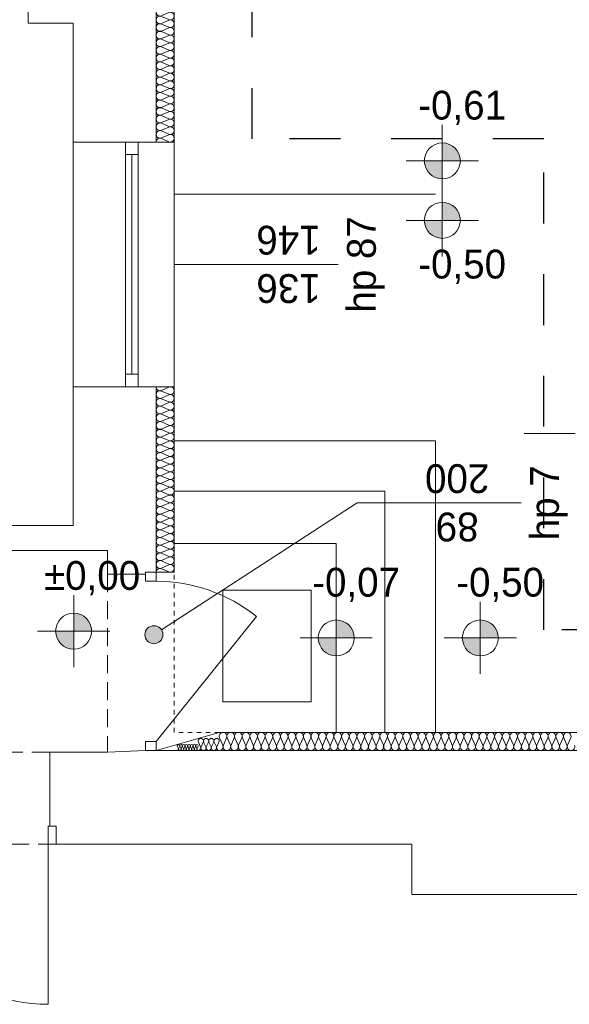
# Model space of a CAD drawing. Extents: x -528673 to -426178, y 23200 to 131944.
# Tile 21 of 87: x -481488 to -478437, y 37135 to 42604. Entities that reach past the tile are written whole.
import ezdxf

# ---------------------------------------------------------------- set-up
doc = ezdxf.new("R2010")
doc.units = 0
doc.header["$MEASUREMENT"] = 0
for name, pattern in [('Dashed', [564.444447, 282.222223, -282.222223]), ('Hidden Line', [50, 25, -25]), ('Krawędzie ukryte', [150, 100, -50])]:
    doc.linetypes.add(name, pattern=pattern)
for name, color, linetype in [('#PODKŁAD', 252, 'Continuous'), ('Inwent Izolacje', 252, 'Continuous'), ('INWENT RZĘDNE', 252, 'Continuous'), ('INWENT. OKNA', 252, 'Continuous')]:
    doc.layers.add(name, color=color, linetype=linetype)
for name, color, linetype, lineweight in [('Inwent Izolacje_Nr_Pióra__2', 252, 'Continuous', 13), ('INWENT OPISY_Nr_Pióra__41', 252, 'Continuous', 15), ('INWENT RZĘDNE_Nr_Pióra__21', 252, 'Continuous', 9), ('INWENT. DRZWI_Nr_Pióra__5', 252, 'Continuous', 13), ('INWENT. OKNA_Nr_Pióra__21', 252, 'Continuous', 9), ('INWENT. OKNA_Nr_Pióra__5', 252, 'Continuous', 13), ('INWENT.ŚCIANY_Nr_Pióra__1', 252, 'Continuous', 25), ('INWENT.ŚCIANY_Nr_Pióra__20', 252, 'Continuous', 60), ('INWENT.ŚCIANY_Nr_Pióra__21', 252, 'Continuous', 9), ('INWENT.ŚCIANY_Nr_Pióra__3', 252, 'Continuous', 13), ('Istniejące schody_Nr_Pióra__21', 252, 'Continuous', 9), ('Istniejące stropy_Nr_Pióra__5', 252, 'Continuous', 13)]:
    doc.layers.add(name, color=color, linetype=linetype, lineweight=lineweight)
doc.styles.add('GENERATED_STYLE_1', font='txt')
doc.styles.add('GENERATED_STYLE_5', font='txt')

# ---------------------------------------------------------------- blocks, each defined once
blk = doc.blocks.new('Izolacja cieplna 14_145', base_point=(-480730.2, 44044.5))
at = {"layer": 'Inwent Izolacje_Nr_Pióra__2', "linetype": 'Continuous'}
for p, q in [((-480660, 44042.8), (-480700.4, 44025.1)), ((-480700.4, 44021.6), (-480660, 44003.9)), ((-480660, 44000.4), (-480700.4, 43982.7)), ((-480700.4, 43979.2), (-480660, 43961.5)), ((-480660, 43958), (-480700.4, 43940.3)), ((-480700.4, 43936.8), (-480660, 43919.1)), ((-480660, 43915.6), (-480700.4, 43897.9)), ((-480700.4, 43894.4), (-480660, 43876.7)), ((-480660, 43873.2), (-480700.4, 43855.5)), ((-480700.4, 43852), (-480660, 43834.3)), ((-480660, 43830.8), (-480700.4, 43813.1)), ((-480700.4, 43809.6), (-480660, 43791.9)), ((-480660, 43788.4), (-480700.4, 43770.7)), ((-480700.4, 43767.2), (-480660, 43749.5)), ((-480660, 43746), (-480700.4, 43728.3)), ((-480700.4, 43724.8), (-480660, 43707.1)), ((-480660, 43703.6), (-480700.4, 43685.9)), ((-480700.4, 43682.4), (-480660, 43664.7)), ((-480660, 43661.2), (-480700.4, 43643.5)), ((-480700.4, 43640), (-480660, 43622.3)), ((-480660, 43618.8), (-480700.4, 43601.1)), ((-480700.4, 43597.6), (-480660, 43579.9)), ((-480660, 43576.4), (-480700.4, 43558.7)), ((-480700.4, 43555.2), (-480660, 43537.5)), ((-480660, 43534), (-480700.4, 43516.3)), ((-480700.4, 43512.8), (-480660, 43495.1)), ((-480660, 43491.6), (-480700.4, 43473.9)), ((-480700.4, 43470.4), (-480660, 43452.7)), ((-480660, 43449.2), (-480700.4, 43431.5)), ((-480700.4, 43428), (-480660, 43410.3)), ((-480660, 43406.8), (-480700.4, 43389.1)), ((-480700.4, 43385.6), (-480660, 43367.9)), ((-480660, 43364.4), (-480700.4, 43346.7)), ((-480700.4, 43343.2), (-480660, 43325.5)), ((-480660, 43322), (-480700.4, 43304.3)), ((-480700.4, 43300.8), (-480660, 43283.1)), ((-480660, 43279.6), (-480700.4, 43261.9)), ((-480700.4, 43258.4), (-480660, 43240.7)), ((-480660, 43237.2), (-480700.4, 43219.5)), ((-480700.4, 43216), (-480660, 43198.3)), ((-480660, 43194.8), (-480700.4, 43177.1)), ((-480700.4, 43173.6), (-480660, 43155.9)), ((-480660, 43152.4), (-480700.4, 43134.7)), ((-480700.4, 43131.2), (-480660, 43113.5)), ((-480660, 43110), (-480700.4, 43092.3)), ((-480700.4, 43088.8), (-480660, 43071.1)), ((-480660, 43067.6), (-480700.4, 43049.9)), ((-480700.4, 43046.4), (-480660, 43028.7)), ((-480660, 43025.2), (-480700.4, 43007.5)), ((-480700.4, 43004), (-480660, 42986.3)), ((-480660, 42982.8), (-480700.4, 42965.1)), ((-480700.4, 42961.6), (-480660, 42943.9)), ((-480660, 42940.4), (-480700.4, 42922.7)), ((-480700.4, 42919.2), (-480660, 42901.5)), ((-480660, 42898), (-480700.4, 42880.3)), ((-480700.4, 42876.8), (-480660, 42859.1)), ((-480660, 42855.6), (-480700.4, 42837.9)), ((-480700.4, 42834.4), (-480660, 42816.7)), ((-480660, 42813.2), (-480700.4, 42795.5)), ((-480700.4, 42792), (-480660, 42774.3)), ((-480660, 42770.8), (-480700.4, 42753.1)), ((-480700.4, 42749.6), (-480660, 42731.9)), ((-480660, 42728.4), (-480700.4, 42710.7)), ((-480700.4, 42707.2), (-480660, 42689.5)), ((-480660, 42686), (-480700.4, 42668.3)), ((-480700.4, 42664.8), (-480660, 42647.1)), ((-480660, 42643.6), (-480700.4, 42625.9)), ((-480700.4, 42622.4), (-480660, 42604.7)), ((-480660, 42601.2), (-480700.4, 42583.5)), ((-480700.4, 42580), (-480660, 42562.3)), ((-480660, 42558.8), (-480700.4, 42541.1)), ((-480700.4, 42537.6), (-480660, 42519.9)), ((-480660, 42516.4), (-480700.4, 42498.7)), ((-480700.4, 42495.2), (-480660, 42477.5)), ((-480660, 42474), (-480700.4, 42456.3)), ((-480700.4, 42452.8), (-480660, 42435.1)), ((-480660, 42431.6), (-480700.4, 42413.9)), ((-480700.4, 42410.4), (-480660, 42392.7)), ((-480660, 42389.2), (-480700.4, 42371.5)), ((-480700.4, 42368), (-480660, 42350.3)), ((-480660, 42346.8), (-480700.4, 42329.1)), ((-480700.4, 42325.6), (-480660, 42307.9)), ((-480660, 42304.4), (-480700.4, 42286.7)), ((-480700.4, 42283.2), (-480660, 42265.5)), ((-480660, 42262), (-480700.4, 42244.3)), ((-480700.4, 42240.8), (-480660, 42223.1)), ((-480660, 42219.6), (-480700.4, 42201.9)), ((-480700.4, 42198.4), (-480660, 42180.7)), ((-480660, 42177.2), (-480700.4, 42159.5)), ((-480700.4, 42156), (-480660, 42138.3)), ((-480660, 42134.8), (-480700.4, 42117.1)), ((-480700.4, 42113.6), (-480660, 42095.9)), ((-480660, 42092.4), (-480700.4, 42074.7)), ((-480700.4, 42071.2), (-480660, 42053.5)), ((-480660, 42050), (-480700.4, 42032.3)), ((-480700.4, 42028.8), (-480660, 42011.1)), ((-480660, 42007.6), (-480700.4, 41989.9)), ((-480700.4, 41986.4), (-480660, 41968.7)), ((-480660, 41965.2), (-480700.4, 41947.5)), ((-480700.4, 41944), (-480660, 41926.3))]:
    blk.add_line(p, q, dxfattribs=at)
for centre, start_param, end_param in [((-480708.9, 44044.5), 3.141593, 5.125182), ((-480651.5, 44023.3), 4.299595, 8.266775), ((-480708.9, 44002.1), 1.158004, 5.125183), ((-480708.9, 43959.7), 1.158004, 5.125183), ((-480651.5, 43980.9), 4.299595, 8.266775), ((-480708.9, 43917.3), 1.158004, 5.125183), ((-480651.5, 43938.5), 4.299595, 8.266775), ((-480708.9, 43874.9), 1.158004, 5.125183), ((-480651.5, 43896.1), 4.299595, 8.266775), ((-480651.5, 43853.7), 4.299595, 8.266775), ((-480708.9, 43832.5), 1.158004, 5.125183), ((-480708.9, 43790.1), 1.158004, 5.125183), ((-480651.5, 43811.3), 4.299595, 8.266775), ((-480708.9, 43747.7), 1.158004, 5.125183), ((-480651.5, 43768.9), 4.299595, 8.266775), ((-480708.9, 43705.3), 1.158004, 5.125183), ((-480651.5, 43726.5), 4.299595, 8.266775), ((-480651.5, 43684.1), 4.299595, 8.266775), ((-480708.9, 43662.9), 1.158004, 5.125183), ((-480651.5, 43641.7), 4.299595, 8.266775), ((-480708.9, 43620.5), 1.158004, 5.125183), ((-480708.9, 43578.1), 1.158004, 5.125183), ((-480651.5, 43599.3), 4.299595, 8.266775), ((-480708.9, 43535.7), 1.158004, 5.125183), ((-480651.5, 43556.9), 4.299595, 8.266775), ((-480651.5, 43514.5), 4.299595, 8.266775), ((-480708.9, 43493.3), 1.158004, 5.125183), ((-480651.5, 43472.1), 4.299595, 8.266775), ((-480708.9, 43450.9), 1.158004, 5.125183), ((-480708.9, 43408.5), 1.158004, 5.125183), ((-480651.5, 43429.7), 4.299595, 8.266775), ((-480708.9, 43366.1), 1.158004, 5.125183), ((-480651.5, 43387.3), 4.299595, 8.266775), ((-480708.9, 43323.7), 1.158004, 5.125183), ((-480651.5, 43344.9), 4.299595, 8.266775), ((-480651.5, 43302.5), 4.299595, 8.266775), ((-480708.9, 43281.3), 1.158004, 5.125183), ((-480651.5, 43260.1), 4.299595, 8.266775), ((-480708.9, 43238.9), 1.158004, 5.125183), ((-480708.9, 43196.5), 1.158004, 5.125183), ((-480651.5, 43217.7), 4.299595, 8.266775), ((-480708.9, 43154.1), 1.158004, 5.125183), ((-480651.5, 43175.3), 4.299595, 8.266775), ((-480651.5, 43132.9), 4.299595, 8.266775), ((-480708.9, 43111.7), 1.158004, 5.125183), ((-480651.5, 43090.5), 4.299595, 8.266775), ((-480708.9, 43069.3), 1.158004, 5.125183), ((-480708.9, 43026.9), 1.158004, 5.125183), ((-480651.5, 43048.1), 4.299595, 8.266775), ((-480708.9, 42984.5), 1.158004, 5.125183), ((-480651.5, 43005.7), 4.299595, 8.266775), ((-480708.9, 42942.1), 1.158004, 5.125183), ((-480651.5, 42963.3), 4.299595, 8.266775), ((-480651.5, 42920.9), 4.299595, 8.266775), ((-480708.9, 42899.7), 1.158004, 5.125183), ((-480708.9, 42857.3), 1.158004, 5.125183), ((-480651.5, 42878.5), 4.299595, 8.266775), ((-480708.9, 42814.9), 1.158004, 5.125183), ((-480651.5, 42836.1), 4.299595, 8.266775), ((-480708.9, 42772.5), 1.158004, 5.125183), ((-480651.5, 42793.7), 4.299595, 8.266775), ((-480651.5, 42751.3), 4.299595, 8.266775), ((-480708.9, 42730.1), 1.158004, 5.125183), ((-480651.5, 42708.9), 4.299595, 8.266775), ((-480708.9, 42687.7), 1.158004, 5.125183), ((-480708.9, 42645.3), 1.158004, 5.125183), ((-480651.5, 42666.5), 4.299595, 8.266775), ((-480708.9, 42602.9), 1.158004, 5.125183), ((-480651.5, 42624.1), 4.299595, 8.266775), ((-480708.9, 42560.5), 1.158004, 5.125183), ((-480651.5, 42581.7), 4.299595, 8.266775), ((-480651.5, 42539.3), 4.299595, 8.266775), ((-480708.9, 42518.1), 1.158004, 5.125183), ((-480708.9, 42475.7), 1.158004, 5.125183), ((-480651.5, 42496.9), 4.299595, 8.266775), ((-480708.9, 42433.3), 1.158004, 5.125183), ((-480651.5, 42454.5), 4.299595, 8.266775), ((-480708.9, 42390.9), 1.158004, 5.125183), ((-480651.5, 42412.1), 4.299595, 8.266775), ((-480651.5, 42369.7), 4.299595, 8.266775), ((-480708.9, 42348.5), 1.158004, 5.125183), ((-480651.5, 42327.3), 4.299595, 8.266775), ((-480708.9, 42306.1), 1.158004, 5.125183), ((-480708.9, 42263.7), 1.158004, 5.125183), ((-480651.5, 42284.9), 4.299595, 8.266775), ((-480708.9, 42221.3), 1.158004, 5.125183), ((-480651.5, 42242.5), 4.299595, 8.266775), ((-480708.9, 42178.9), 1.158004, 5.125183), ((-480651.5, 42200.1), 4.299595, 8.266775), ((-480651.5, 42157.7), 4.299595, 8.266775), ((-480708.9, 42136.5), 1.158004, 5.125183), ((-480708.9, 42094.1), 1.158004, 5.125183), ((-480651.5, 42115.3), 4.299595, 8.266775), ((-480708.9, 42051.7), 1.158004, 5.125183), ((-480651.5, 42072.9), 4.299595, 8.266775), ((-480708.9, 42009.3), 1.158004, 5.125183), ((-480651.5, 42030.5), 4.299595, 8.266775), ((-480651.5, 41988.1), 4.299595, 8.266775), ((-480708.9, 41966.9), 1.158004, 5.125183), ((-480651.5, 41945.7), 4.299595, 8.266775), ((-480708.9, 41924.5), 1.158004, 3.141593)]:
    blk.add_ellipse(centre, major_axis=(21.3, 0), ratio=0.996812, start_param=start_param, end_param=end_param, dxfattribs=at)
blk = doc.blocks.new('Izolacja cieplna 14_146', base_point=(-480730.2, 40564.5))
at = {"layer": 'Inwent Izolacje_Nr_Pióra__2', "linetype": 'Continuous'}
for p, q in [((-480660, 40562.7), (-480700.4, 40544.9)), ((-480700.4, 40541.3), (-480660, 40523.4)), ((-480660, 40519.8), (-480700.4, 40502)), ((-480700.4, 40498.4), (-480660, 40480.5)), ((-480660, 40476.9), (-480700.4, 40459.1)), ((-480700.4, 40455.4), (-480660, 40437.6)), ((-480660, 40434), (-480700.4, 40416.1)), ((-480700.4, 40412.5), (-480660, 40394.7)), ((-480660, 40391.1), (-480700.4, 40373.2)), ((-480700.4, 40369.6), (-480660, 40351.8)), ((-480660, 40348.2), (-480700.4, 40330.3)), ((-480700.4, 40326.7), (-480660, 40308.8)), ((-480660, 40305.2), (-480700.4, 40287.4)), ((-480700.4, 40283.8), (-480660, 40265.9)), ((-480660, 40262.3), (-480700.4, 40244.5)), ((-480700.4, 40240.9), (-480660, 40223)), ((-480660, 40219.4), (-480700.4, 40201.6)), ((-480700.4, 40197.9), (-480660, 40180.1)), ((-480660, 40176.5), (-480700.4, 40158.6)), ((-480700.4, 40155), (-480660, 40137.2)), ((-480660, 40133.6), (-480700.4, 40115.7)), ((-480700.4, 40112.1), (-480660, 40094.3)), ((-480660, 40090.7), (-480700.4, 40072.8)), ((-480700.4, 40069.2), (-480660, 40051.3)), ((-480660, 40047.7), (-480700.4, 40029.9)), ((-480700.4, 40026.3), (-480660, 40008.4)), ((-480660, 40004.8), (-480700.4, 39987)), ((-480700.4, 39983.4), (-480660, 39965.5)), ((-480660, 39961.9), (-480700.4, 39944.1)), ((-480700.4, 39940.4), (-480660, 39922.6)), ((-480660, 39919), (-480700.4, 39901.1)), ((-480700.4, 39897.5), (-480660, 39879.7)), ((-480660, 39876.1), (-480700.4, 39858.2)), ((-480700.4, 39854.6), (-480660, 39836.8)), ((-480660, 39833.2), (-480700.4, 39815.3)), ((-480700.4, 39811.7), (-480660, 39793.8)), ((-480660, 39790.2), (-480700.4, 39772.4)), ((-480700.4, 39768.8), (-480660, 39750.9)), ((-480660, 39747.3), (-480700.4, 39729.5)), ((-480700.4, 39725.9), (-480660, 39708)), ((-480660, 39704.4), (-480700.4, 39686.6)), ((-480700.4, 39682.9), (-480660, 39665.1)), ((-480660, 39661.5), (-480700.4, 39643.6)), ((-480700.4, 39640), (-480660, 39622.2)), ((-480660, 39618.6), (-480700.4, 39600.7)), ((-480700.4, 39597.1), (-480660, 39579.3)), ((-480660, 39575.7), (-480700.4, 39557.8)), ((-480700.4, 39554.2), (-480660, 39536.3))]:
    blk.add_line(p, q, dxfattribs=at)
for centre, start_param, end_param in [((-480708.9, 40521.6), 2.7288, 6.695979), ((-480708.9, 40564.5), 4.712389, 6.695979), ((-480651.5, 40543.1), 5.870392, 9.837571), ((-480708.9, 40478.7), 2.7288, 6.695979), ((-480651.5, 40500.2), 5.870392, 9.837571), ((-480651.5, 40457.2), 5.870392, 9.837571), ((-480708.9, 40435.8), 2.7288, 6.695979), ((-480651.5, 40414.3), 5.870392, 9.837571), ((-480708.9, 40392.9), 2.7288, 6.695979), ((-480708.9, 40350), 2.7288, 6.695979), ((-480651.5, 40371.4), 5.870392, 9.837571), ((-480708.9, 40307), 2.7288, 6.695979), ((-480651.5, 40328.5), 5.870392, 9.837571), ((-480708.9, 40264.1), 2.7288, 6.695979), ((-480651.5, 40285.6), 5.870392, 9.837571), ((-480651.5, 40242.7), 5.870392, 9.837571), ((-480708.9, 40221.2), 2.7288, 6.695979), ((-480708.9, 40178.3), 2.7288, 6.695979), ((-480651.5, 40199.7), 5.870392, 9.837571), ((-480708.9, 40135.4), 2.7288, 6.695979), ((-480651.5, 40156.8), 5.870392, 9.837571), ((-480708.9, 40092.5), 2.7288, 6.695979), ((-480651.5, 40113.9), 5.870392, 9.837571), ((-480651.5, 40071), 5.870392, 9.837571), ((-480708.9, 40049.5), 2.7288, 6.695979), ((-480651.5, 40028.1), 5.870392, 9.837571), ((-480708.9, 40006.6), 2.7288, 6.695979), ((-480708.9, 39963.7), 2.7288, 6.695979), ((-480651.5, 39985.2), 5.870392, 9.837571), ((-480708.9, 39920.8), 2.7288, 6.695979), ((-480651.5, 39942.2), 5.870392, 9.837571), ((-480708.9, 39877.9), 2.7288, 6.695979), ((-480651.5, 39899.3), 5.870392, 9.837571), ((-480651.5, 39856.4), 5.870392, 9.837571), ((-480708.9, 39835), 2.7288, 6.695979), ((-480651.5, 39813.5), 5.870392, 9.837571), ((-480708.9, 39792), 2.7288, 6.695979), ((-480708.9, 39749.1), 2.7288, 6.695979), ((-480651.5, 39770.6), 5.870392, 9.837571), ((-480708.9, 39706.2), 2.7288, 6.695979), ((-480651.5, 39727.7), 5.870392, 9.837571), ((-480651.5, 39684.7), 5.870392, 9.837571), ((-480708.9, 39663.3), 2.7288, 6.695979), ((-480651.5, 39641.8), 5.870392, 9.837571), ((-480708.9, 39620.4), 2.7288, 6.695979), ((-480708.9, 39577.5), 2.7288, 6.695979), ((-480651.5, 39598.9), 5.870392, 9.837571), ((-480708.9, 39534.5), 2.7288, 4.712389), ((-480651.5, 39556), 5.870392, 9.837571)]:
    blk.add_ellipse(centre, major_axis=(0, -21.5), ratio=0.991121, start_param=start_param, end_param=end_param, dxfattribs=at)
blk = doc.blocks.new('Izolacja cieplna 14_147', base_point=(-480380.2, 38544.5))
at = {"layer": 'Inwent Izolacje_Nr_Pióra__2', "linetype": 'Continuous'}
for p, q in [((-480378.4, 38614.7), (-480360.7, 38574.3)), ((-480357.2, 38574.3), (-480339.5, 38614.7)), ((-480335.9, 38614.7), (-480318.3, 38574.3)), ((-480314.7, 38574.3), (-480297, 38614.7)), ((-480293.5, 38614.7), (-480275.8, 38574.3)), ((-480272.2, 38574.3), (-480254.6, 38614.7)), ((-480251, 38614.7), (-480233.4, 38574.3)), ((-480229.8, 38574.3), (-480212.1, 38614.7)), ((-480208.6, 38614.7), (-480190.9, 38574.3)), ((-480187.3, 38574.3), (-480169.7, 38614.7)), ((-480166.1, 38614.7), (-480148.4, 38574.3)), ((-480144.9, 38574.3), (-480127.2, 38614.7)), ((-480123.6, 38614.7), (-480106, 38574.3)), ((-480102.4, 38574.3), (-480084.7, 38614.7)), ((-480081.2, 38614.7), (-480063.5, 38574.3)), ((-480059.9, 38574.3), (-480042.3, 38614.7)), ((-480038.7, 38614.7), (-480021, 38574.3)), ((-480017.5, 38574.3), (-479999.8, 38614.7)), ((-479996.2, 38614.7), (-479978.6, 38574.3)), ((-479975, 38574.3), (-479957.3, 38614.7)), ((-479953.8, 38614.7), (-479936.1, 38574.3)), ((-479932.5, 38574.3), (-479914.9, 38614.7)), ((-479911.3, 38614.7), (-479893.7, 38574.3)), ((-479890.1, 38574.3), (-479872.4, 38614.7)), ((-479868.9, 38614.7), (-479851.2, 38574.3)), ((-479847.6, 38574.3), (-479830, 38614.7)), ((-479826.4, 38614.7), (-479808.7, 38574.3)), ((-479805.2, 38574.3), (-479787.5, 38614.7)), ((-479783.9, 38614.7), (-479766.3, 38574.3)), ((-479762.7, 38574.3), (-479745, 38614.7)), ((-479741.5, 38614.7), (-479723.8, 38574.3)), ((-479720.2, 38574.3), (-479702.6, 38614.7)), ((-479699, 38614.7), (-479681.3, 38574.3)), ((-479677.8, 38574.3), (-479660.1, 38614.7)), ((-479656.5, 38614.7), (-479638.9, 38574.3)), ((-479635.3, 38574.3), (-479617.6, 38614.7)), ((-479614.1, 38614.7), (-479596.4, 38574.3)), ((-479592.9, 38574.3), (-479575.2, 38614.7)), ((-479571.6, 38614.7), (-479554, 38574.3)), ((-479550.4, 38574.3), (-479532.7, 38614.7)), ((-479529.2, 38614.7), (-479511.5, 38574.3)), ((-479507.9, 38574.3), (-479490.3, 38614.7)), ((-479486.7, 38614.7), (-479469, 38574.3)), ((-479465.5, 38574.3), (-479447.8, 38614.7)), ((-479444.2, 38614.7), (-479426.6, 38574.3)), ((-479423, 38574.3), (-479405.3, 38614.7)), ((-479401.8, 38614.7), (-479384.1, 38574.3)), ((-479380.5, 38574.3), (-479362.9, 38614.7)), ((-479359.3, 38614.7), (-479341.6, 38574.3)), ((-479338.1, 38574.3), (-479320.4, 38614.7)), ((-479316.8, 38614.7), (-479299.2, 38574.3)), ((-479295.6, 38574.3), (-479277.9, 38614.7)), ((-479274.4, 38614.7), (-479256.7, 38574.3)), ((-479253.2, 38574.3), (-479235.5, 38614.7)), ((-479231.9, 38614.7), (-479214.3, 38574.3)), ((-479210.7, 38574.3), (-479193, 38614.7)), ((-479189.5, 38614.7), (-479171.8, 38574.3)), ((-479168.2, 38574.3), (-479150.6, 38614.7)), ((-479147, 38614.7), (-479129.3, 38574.3)), ((-479125.8, 38574.3), (-479108.1, 38614.7)), ((-479104.5, 38614.7), (-479086.9, 38574.3)), ((-479083.3, 38574.3), (-479065.6, 38614.7)), ((-479062.1, 38614.7), (-479044.4, 38574.3)), ((-479040.8, 38574.3), (-479023.2, 38614.7)), ((-479019.6, 38614.7), (-479001.9, 38574.3)), ((-478998.4, 38574.3), (-478980.7, 38614.7)), ((-478977.1, 38614.7), (-478959.5, 38574.3)), ((-478955.9, 38574.3), (-478938.3, 38614.7)), ((-478934.7, 38614.7), (-478917, 38574.3)), ((-478913.5, 38574.3), (-478895.8, 38614.7)), ((-478892.2, 38614.7), (-478874.6, 38574.3)), ((-478871, 38574.3), (-478853.3, 38614.7)), ((-478849.8, 38614.7), (-478832.1, 38574.3)), ((-478828.5, 38574.3), (-478810.9, 38614.7)), ((-478807.3, 38614.7), (-478789.6, 38574.3)), ((-478786.1, 38574.3), (-478768.4, 38614.7)), ((-478764.8, 38614.7), (-478747.2, 38574.3)), ((-478743.6, 38574.3), (-478725.9, 38614.7)), ((-478722.4, 38614.7), (-478704.7, 38574.3)), ((-478701.1, 38574.3), (-478683.5, 38614.7)), ((-478679.9, 38614.7), (-478662.2, 38574.3)), ((-478658.7, 38574.3), (-478641, 38614.7)), ((-478637.4, 38614.7), (-478619.8, 38574.3)), ((-478616.2, 38574.3), (-478598.6, 38614.7)), ((-478595, 38614.7), (-478577.3, 38574.3)), ((-478573.8, 38574.3), (-478556.1, 38614.7)), ((-478552.5, 38614.7), (-478534.9, 38574.3)), ((-478531.3, 38574.3), (-478513.6, 38614.7)), ((-478510.1, 38614.7), (-478492.4, 38574.3)), ((-478488.8, 38574.3), (-478471.2, 38614.7)), ((-478467.6, 38614.7), (-478449.9, 38574.3)), ((-478446.4, 38574.3), (-478428.7, 38614.7))]:
    blk.add_line(p, q, dxfattribs=at)
for centre, start_param, end_param in [((-480359, 38623.3), 4.299595, 8.266775), ((-480316.5, 38623.3), 4.299595, 8.266775), ((-480274, 38623.3), 4.299595, 8.266775), ((-480231.6, 38623.3), 4.299595, 8.266775), ((-480189.1, 38623.3), 4.299595, 8.266775), ((-480146.6, 38623.3), 4.299595, 8.266775), ((-480104.2, 38623.3), 4.299595, 8.266775), ((-480061.7, 38623.3), 4.299595, 8.266775), ((-480019.3, 38623.3), 4.299595, 8.266775), ((-479976.8, 38623.3), 4.299595, 8.266775), ((-479934.3, 38623.3), 4.299595, 8.266775), ((-479891.9, 38623.3), 4.299595, 8.266775), ((-479849.4, 38623.3), 4.299595, 8.266775), ((-479806.9, 38623.3), 4.299595, 8.266775), ((-479764.5, 38623.3), 4.299595, 8.266775), ((-479722, 38623.3), 4.299595, 8.266775), ((-479679.6, 38623.3), 4.299595, 8.266775), ((-479637.1, 38623.3), 4.299595, 8.266775), ((-479594.6, 38623.3), 4.299595, 8.266775), ((-479552.2, 38623.3), 4.299595, 8.266775), ((-479509.7, 38623.3), 4.299595, 8.266775), ((-479467.2, 38623.3), 4.299595, 8.266775), ((-479424.8, 38623.3), 4.299595, 8.266775), ((-479382.3, 38623.3), 4.299595, 8.266775), ((-479339.9, 38623.3), 4.299595, 8.266775), ((-479297.4, 38623.3), 4.299595, 8.266775), ((-479254.9, 38623.3), 4.299595, 8.266775), ((-479212.5, 38623.3), 4.299595, 8.266775), ((-479170, 38623.3), 4.299595, 8.266775), ((-479127.5, 38623.3), 4.299595, 8.266775), ((-479085.1, 38623.3), 4.299595, 8.266775), ((-479042.6, 38623.3), 4.299595, 8.266775), ((-479000.2, 38623.3), 4.299595, 8.266775), ((-478957.7, 38623.3), 4.299595, 8.266775), ((-478915.2, 38623.3), 4.299595, 8.266775), ((-478872.8, 38623.3), 4.299595, 8.266775), ((-478830.3, 38623.3), 4.299595, 8.266775), ((-478787.8, 38623.3), 4.299595, 8.266775), ((-478745.4, 38623.3), 4.299595, 8.266775), ((-478702.9, 38623.3), 4.299595, 8.266775), ((-478660.5, 38623.3), 4.299595, 8.266775), ((-478618, 38623.3), 4.299595, 8.266775), ((-478575.5, 38623.3), 4.299595, 8.266775), ((-478533.1, 38623.3), 4.299595, 8.266775), ((-478490.6, 38623.3), 4.299595, 8.266775), ((-478448.2, 38623.3), 4.299595, 8.266775), ((-480380.2, 38565.8), 3.141593, 5.125182), ((-480337.7, 38565.8), 1.158004, 5.125183), ((-480295.3, 38565.8), 1.158004, 5.125183), ((-480252.8, 38565.8), 1.158004, 5.125183), ((-480210.3, 38565.8), 1.158004, 5.125183), ((-480167.9, 38565.8), 1.158004, 5.125183), ((-480125.4, 38565.8), 1.158004, 5.125183), ((-480083, 38565.8), 1.158004, 5.125183), ((-480040.5, 38565.8), 1.158004, 5.125183), ((-479998, 38565.8), 1.158004, 5.125183), ((-479955.6, 38565.8), 1.158004, 5.125183), ((-479913.1, 38565.8), 1.158004, 5.125183), ((-479870.6, 38565.8), 1.158004, 5.125183), ((-479828.2, 38565.8), 1.158004, 5.125183), ((-479785.7, 38565.8), 1.158004, 5.125183), ((-479743.3, 38565.8), 1.158004, 5.125183), ((-479700.8, 38565.8), 1.158004, 5.125183), ((-479658.3, 38565.8), 1.158004, 5.125183), ((-479615.9, 38565.8), 1.158004, 5.125183), ((-479573.4, 38565.8), 1.158004, 5.125183), ((-479530.9, 38565.8), 1.158004, 5.125183), ((-479488.5, 38565.8), 1.158004, 5.125183), ((-479446, 38565.8), 1.158004, 5.125183), ((-479403.6, 38565.8), 1.158004, 5.125183), ((-479361.1, 38565.8), 1.158004, 5.125183), ((-479318.6, 38565.8), 1.158004, 5.125183), ((-479276.2, 38565.8), 1.158004, 5.125183), ((-479233.7, 38565.8), 1.158004, 5.125183), ((-479191.2, 38565.8), 1.158004, 5.125183), ((-479148.8, 38565.8), 1.158004, 5.125183), ((-479106.3, 38565.8), 1.158004, 5.125183), ((-479063.9, 38565.8), 1.158004, 5.125183), ((-479021.4, 38565.8), 1.158004, 5.125183), ((-478978.9, 38565.8), 1.158004, 5.125183), ((-478936.5, 38565.8), 1.158004, 5.125183), ((-478894, 38565.8), 1.158004, 5.125183), ((-478851.5, 38565.8), 1.158004, 5.125183), ((-478809.1, 38565.8), 1.158004, 5.125183), ((-478766.6, 38565.8), 1.158004, 5.125183), ((-478724.2, 38565.8), 1.158004, 5.125183), ((-478681.7, 38565.8), 1.158004, 5.125183), ((-478639.2, 38565.8), 1.158004, 5.125183), ((-478596.8, 38565.8), 1.158004, 5.125183), ((-478554.3, 38565.8), 1.158004, 5.125183), ((-478511.8, 38565.8), 1.158004, 5.125183), ((-478469.4, 38565.8), 1.158004, 5.125183), ((-478426.9, 38565.8), 1.158004, 5.125183)]:
    blk.add_ellipse(centre, major_axis=(0, 21.3), ratio=0.998277, start_param=start_param, end_param=end_param, dxfattribs=at)
blk = doc.blocks.new('Izolacja cieplna 14_148', base_point=(-480496.9, 38544.5))
at = {"layer": 'Inwent Izolacje_Nr_Pióra__2', "linetype": 'Continuous'}
for p, q in [((-480495.6, 38591.3), (-480483.5, 38564.4)), ((-480481, 38564.4), (-480468.9, 38591.3)), ((-480466.5, 38591.3), (-480454.3, 38564.4)), ((-480451.9, 38564.4), (-480439.7, 38591.3)), ((-480437.3, 38591.3), (-480425.2, 38564.4)), ((-480422.7, 38564.4), (-480410.6, 38591.3)), ((-480408.1, 38591.3), (-480396, 38564.4)), ((-480393.5, 38564.4), (-480381.4, 38591.3))]:
    blk.add_line(p, q, dxfattribs=at)
for centre, start_param, end_param in [((-480482.3, 38597), 5.870392, 9.837571), ((-480496.9, 38558.7), 4.712389, 6.695979), ((-480467.7, 38558.7), 2.7288, 6.695979), ((-480453.1, 38597), 5.870392, 9.837571), ((-480438.5, 38558.7), 2.7288, 6.695979), ((-480423.9, 38597), 5.870392, 9.837571), ((-480409.4, 38558.7), 2.7288, 6.695979), ((-480394.8, 38597), 5.870392, 9.837571), ((-480380.2, 38558.7), 2.7288, 4.712389)]:
    blk.add_ellipse(centre, major_axis=(14.6, 0), ratio=0.972252, start_param=start_param, end_param=end_param, dxfattribs=at)
blk = doc.blocks.new('Izolacja cieplna 14_149', base_point=(-480613.5, 38544.5))
at = {"layer": 'Inwent Izolacje_Nr_Pióra__2', "linetype": 'Continuous'}
for p, q in [((-480612.9, 38567.9), (-480606.8, 38554.5)), ((-480605.6, 38554.5), (-480599.5, 38567.9)), ((-480598.3, 38567.9), (-480592.3, 38554.5)), ((-480591, 38554.5), (-480585, 38567.9)), ((-480583.7, 38567.9), (-480577.7, 38554.5)), ((-480576.4, 38554.5), (-480570.4, 38567.9)), ((-480569.2, 38567.9), (-480563.1, 38554.5)), ((-480561.9, 38554.5), (-480555.8, 38567.9)), ((-480554.6, 38567.9), (-480548.5, 38554.5)), ((-480547.3, 38554.5), (-480541.2, 38567.9)), ((-480540, 38567.9), (-480533.9, 38554.5)), ((-480532.7, 38554.5), (-480526.6, 38567.9)), ((-480525.4, 38567.9), (-480519.3, 38554.5)), ((-480518.1, 38554.5), (-480512, 38567.9)), ((-480510.8, 38567.9), (-480504.8, 38554.5)), ((-480503.5, 38554.5), (-480497.5, 38567.9))]:
    blk.add_line(p, q, dxfattribs=at)
for centre, start_param, end_param in [((-480606.2, 38570.8), 5.870392, 9.837571), ((-480591.6, 38570.8), 5.870392, 9.837571), ((-480577.1, 38570.8), 5.870392, 9.837571), ((-480562.5, 38570.8), 5.870392, 9.837571), ((-480547.9, 38570.8), 5.870392, 9.837571), ((-480533.3, 38570.8), 5.870392, 9.837571), ((-480518.7, 38570.8), 5.870392, 9.837571), ((-480504.1, 38570.8), 5.870392, 9.837571), ((-480613.5, 38551.6), 4.712389, 6.695979), ((-480598.9, 38551.6), 2.7288, 6.695979), ((-480584.4, 38551.6), 2.7288, 6.695979), ((-480569.8, 38551.6), 2.7288, 6.695979), ((-480555.2, 38551.6), 2.7288, 6.695979), ((-480540.6, 38551.6), 2.7288, 6.695979), ((-480526, 38551.6), 2.7288, 6.695979), ((-480511.4, 38551.6), 2.7288, 6.695979), ((-480496.9, 38551.6), 2.7288, 4.712389)]:
    blk.add_ellipse(centre, major_axis=(7.29, 0), ratio=0.972252, start_param=start_param, end_param=end_param, dxfattribs=at)
blk = doc.blocks.new('Linia_5', base_point=(-479614.6, 39920.3))
at = {"layer": 'INWENT. OKNA_Nr_Pióra__21', "linetype": 'Continuous'}
blk.add_hatch(color=256, dxfattribs=at).paths.add_polyline_path([(-480692.5, 39187.8), (-480696.4, 39206.9), (-480707.2, 39223.1), (-480723.4, 39234), (-480742.5, 39237.8), (-480761.7, 39234), (-480777.9, 39223.1), (-480788.7, 39206.9), (-480792.5, 39187.8), (-480788.7, 39168.7), (-480777.9, 39152.4), (-480761.7, 39141.6), (-480742.5, 39137.8), (-480723.4, 39141.6), (-480707.2, 39152.4), (-480696.4, 39168.7)], flags=0)
blk.add_circle((-480742.5, 39187.8), 50, dxfattribs=at)
at = {"layer": 'INWENT. OKNA_Nr_Pióra__5', "linetype": 'Continuous'}
blk.add_line((-479614.6, 39920.3), (-480700.6, 39215), dxfattribs=at)
blk = doc.blocks.new('Koty wysokościowe_7', base_point=(-481188.1, 39207))
at = {"layer": 'INWENT RZĘDNE_Nr_Pióra__21', "linetype": 'Continuous'}
for points in [[(-481188.1, 39207), (-481088.1, 39207), (-481095.7, 39245.3), (-481117.4, 39277.7), (-481149.8, 39299.4), (-481188.1, 39307)], [(-481188.1, 39207), (-481288.1, 39207), (-481280.5, 39168.8), (-481258.8, 39136.3), (-481226.4, 39114.6), (-481188.1, 39107)]]:
    blk.add_hatch(color=256, dxfattribs=at).paths.add_polyline_path(points, flags=0)
for p, q in [((-481188.1, 39007), (-481188.1, 39407)), ((-481388.1, 39207), (-480988.1, 39207))]:
    blk.add_line(p, q, dxfattribs=at)
blk.add_circle((-481188.1, 39207), 100, dxfattribs=at)
at = {"layer": 'INWENT RZĘDNE_Nr_Pióra__21', "insert": (-481352.9, 39407), "char_height": 160, "attachment_point": 7, "style": 'GENERATED_STYLE_1'}
blk.add_mtext('{±0,00}', dxfattribs=at)
blk = doc.blocks.new('Koty wysokościowe_13', base_point=(-479730.2, 39169.5))
at = {"layer": 'INWENT RZĘDNE_Nr_Pióra__21', "linetype": 'Continuous'}
for points in [[(-479730.2, 39169.5), (-479630.2, 39169.5), (-479637.8, 39207.8), (-479659.5, 39240.2), (-479691.9, 39261.9), (-479730.2, 39269.5)], [(-479730.2, 39169.5), (-479830.2, 39169.5), (-479822.6, 39131.3), (-479800.9, 39098.8), (-479768.5, 39077.2), (-479730.2, 39069.5)]]:
    blk.add_hatch(color=256, dxfattribs=at).paths.add_polyline_path(points, flags=0)
for p, q in [((-479730.2, 38969.5), (-479730.2, 39369.5)), ((-479930.2, 39169.5), (-479530.2, 39169.5))]:
    blk.add_line(p, q, dxfattribs=at)
blk.add_circle((-479730.2, 39169.5), 100, dxfattribs=at)
at = {"layer": 'INWENT RZĘDNE_Nr_Pióra__21', "insert": (-479864.1, 39369.5), "char_height": 160, "attachment_point": 7, "style": 'GENERATED_STYLE_1'}
blk.add_mtext('{-0,07}', dxfattribs=at)
blk = doc.blocks.new('Koty wysokościowe_14', base_point=(-478930.7, 39169.5))
at = {"layer": 'INWENT RZĘDNE_Nr_Pióra__21', "linetype": 'Continuous'}
for points in [[(-478930.7, 39169.5), (-478830.7, 39169.5), (-478838.4, 39207.8), (-478860, 39240.2), (-478892.5, 39261.9), (-478930.7, 39269.5)], [(-478930.7, 39169.5), (-479030.7, 39169.5), (-479023.1, 39131.3), (-479001.5, 39098.8), (-478969, 39077.2), (-478930.7, 39069.5)]]:
    blk.add_hatch(color=256, dxfattribs=at).paths.add_polyline_path(points, flags=0)
for p, q in [((-478930.7, 38969.5), (-478930.7, 39369.5)), ((-479130.7, 39169.5), (-478730.7, 39169.5))]:
    blk.add_line(p, q, dxfattribs=at)
blk.add_circle((-478930.7, 39169.5), 100, dxfattribs=at)
at = {"layer": 'INWENT RZĘDNE_Nr_Pióra__21', "insert": (-479064.7, 39369.5), "char_height": 160, "attachment_point": 7, "style": 'GENERATED_STYLE_1'}
blk.add_mtext('{-0,50}', dxfattribs=at)
blk = doc.blocks.new('Koty wysokościowe_15', base_point=(-479141.6, 41489.4))
at = {"layer": 'INWENT RZĘDNE_Nr_Pióra__21', "linetype": 'Continuous'}
for points in [[(-479141.6, 41489.4), (-479041.6, 41489.4), (-479049.2, 41527.7), (-479070.9, 41560.1), (-479103.3, 41581.8), (-479141.6, 41589.4)], [(-479141.6, 41489.4), (-479241.6, 41489.4), (-479234, 41451.1), (-479212.3, 41418.7), (-479179.9, 41397), (-479141.6, 41389.4)]]:
    blk.add_hatch(color=256, dxfattribs=at).paths.add_polyline_path(points, flags=0)
for p, q in [((-479141.6, 41289.4), (-479141.6, 41689.4)), ((-479341.6, 41489.4), (-478941.6, 41489.4))]:
    blk.add_line(p, q, dxfattribs=at)
blk.add_circle((-479141.6, 41489.4), 100, dxfattribs=at)
at = {"layer": 'INWENT RZĘDNE_Nr_Pióra__21', "insert": (-479275.5, 41136.6), "char_height": 160, "attachment_point": 7, "style": 'GENERATED_STYLE_1'}
blk.add_mtext('{-0,50}', dxfattribs=at)
blk = doc.blocks.new('Koty wysokościowe_29', base_point=(-479141.6, 41819.4))
at = {"layer": 'INWENT RZĘDNE_Nr_Pióra__21', "linetype": 'Continuous'}
for points in [[(-479141.6, 41819.4), (-479041.6, 41819.4), (-479049.2, 41857.6), (-479070.9, 41890.1), (-479103.3, 41911.7), (-479141.6, 41919.4)], [(-479141.6, 41819.4), (-479241.6, 41819.4), (-479234, 41781.1), (-479212.3, 41748.6), (-479179.9, 41727), (-479141.6, 41719.4)]]:
    blk.add_hatch(color=256, dxfattribs=at).paths.add_polyline_path(points, flags=0)
for p, q in [((-479141.6, 41619.4), (-479141.6, 42019.4)), ((-479341.6, 41819.4), (-478941.6, 41819.4))]:
    blk.add_line(p, q, dxfattribs=at)
blk.add_circle((-479141.6, 41819.4), 100, dxfattribs=at)
at = {"layer": 'INWENT RZĘDNE_Nr_Pióra__21', "insert": (-479275.5, 42019.4), "char_height": 160, "attachment_point": 7, "style": 'GENERATED_STYLE_1'}
blk.add_mtext('{-0,61}', dxfattribs=at)
blk = doc.blocks.new('PARTER')
at = {"layer": 'INWENT OPISY_Nr_Pióra__41', "color": 252, "linetype": 'Dashed', "lineweight": 15}
blk.add_line((-477840.2, 40304.5), (-478940.2, 40304.5), dxfattribs=at)
at = {"layer": 'INWENT. DRZWI_Nr_Pióra__5', "color": 252, "linetype": 'Continuous', "lineweight": 15}
for p, q in [((-480790.2, 39534.5), (-480790.2, 39484.5)), ((-480730.2, 39534.5), (-480790.2, 39534.5)), ((-480730.2, 39484.5), (-480730.2, 39534.5)), ((-480790.2, 39484.5), (-480730.2, 39484.5)), ((-480730.2, 38594.5), (-480173.9, 39289.3)), ((-480790.2, 38594.5), (-480790.2, 38544.5)), ((-480730.2, 38594.5), (-480790.2, 38594.5)), ((-480730.2, 38544.5), (-480730.2, 38594.5)), ((-480790.2, 38544.5), (-480730.2, 38544.5)), ((-481330.2, 38024.5), (-481330.2, 38124.5)), ((-481330.2, 38124.5), (-481285.2, 38124.5)), ((-481285.2, 38024.5), (-481330.2, 38024.5)), ((-481330.2, 38024.5), (-481330.2, 37134.5))]:
    blk.add_line(p, q, dxfattribs=at)
for centre, start, end in [((-480730.2, 38594.5), 51.3172, 90), ((-481330.2, 38024.5), 180, 270)]:
    blk.add_arc(centre, 890, start, end, dxfattribs=at)
at = {"layer": 'INWENT. OKNA_Nr_Pióra__5', "color": 252, "linetype": 'Continuous', "lineweight": 15}
for p, q in [((-480900.2, 40564.5), (-480900.2, 41924.5)), ((-480900.2, 41924.5), (-480830.2, 41924.5)), ((-480830.2, 40564.5), (-480830.2, 41924.5)), ((-480900.2, 41854.5), (-480830.2, 41854.5)), ((-480865.2, 40634.5), (-480865.2, 41854.5)), ((-480630.2, 41244.5), (-479720.2, 41244.5)), ((-480900.2, 40634.5), (-480830.2, 40634.5)), ((-480900.2, 40564.5), (-480830.2, 40564.5)), ((-479614.6, 39920.3), (-478704.6, 39920.3))]:
    blk.add_line(p, q, dxfattribs=at)
at = {"layer": 'INWENT.ŚCIANY_Nr_Pióra__1', "color": 252, "linetype": 'Continuous', "lineweight": 15}
for p, q in [((-480730.2, 44044.5), (-480730.2, 41924.5)), ((-481440.2, 42584.5), (-481440.2, 42724.5)), ((-481440.2, 42584.5), (-481190.2, 42584.5)), ((-481190.2, 41924.5), (-481190.2, 42584.5)), ((-481190.2, 41924.5), (-480730.2, 41924.5)), ((-481190.2, 39794.5), (-481190.2, 40564.5)), ((-481190.2, 40564.5), (-480730.2, 40564.5)), ((-480730.2, 39534.5), (-480730.2, 40564.5)), ((-481560.2, 39794.5), (-481190.2, 39794.5)), ((-481560.2, 39654.5), (-481000.2, 39654.5)), ((-481000.2, 39654.5), (-481000.2, 39524.5)), ((-481000.2, 39524.5), (-480790.2, 39524.5)), ((-480790.2, 39524.5), (-480790.2, 39534.5)), ((-480790.2, 39534.5), (-480730.2, 39534.5)), ((-481320.2, 38124.5), (-481320.2, 38534.5)), ((-481000.2, 38534.5), (-481320.2, 38534.5)), ((-480790.2, 38544.5), (-481000.2, 38534.5)), ((-480790.2, 38544.5), (-471930.2, 38544.5)), ((-481320.2, 38124.5), (-481285.2, 38124.5)), ((-481285.2, 38024.5), (-481285.2, 38124.5)), ((-481285.2, 38024.5), (-479310.2, 38024.5)), ((-479310.2, 37744.5), (-479310.2, 38024.5)), ((-479310.2, 37744.5), (-478250.2, 37744.5))]:
    blk.add_line(p, q, dxfattribs=at)
at = {"layer": 'INWENT.ŚCIANY_Nr_Pióra__20', "color": 252, "linetype": 'Dashed', "lineweight": 30}
for p, q in [((-480196.7, 41942.3), (-480196.7, 47083.9)), ((-478578.8, 41942.3), (-480196.7, 41942.3)), ((-478578.8, 39214.5), (-478578.8, 41942.3)), ((-469728.7, 39214.5), (-478578.8, 39214.5))]:
    blk.add_line(p, q, dxfattribs=at)
at = {"layer": 'INWENT.ŚCIANY_Nr_Pióra__21', "color": 252, "linetype": 'Continuous', "lineweight": 15}
for p, q in [((-481190.2, 40564.5), (-481190.2, 41924.5)), ((-480630.2, 40564.5), (-480630.2, 41924.5))]:
    blk.add_line(p, q, dxfattribs=at)
at = {"layer": 'INWENT.ŚCIANY_Nr_Pióra__3', "color": 252, "linetype": 'Continuous', "lineweight": 15}
for p, q in [((-480630.2, 41924.5), (-480630.2, 44044.5)), ((-480630.2, 41924.5), (-480730.2, 41924.5)), ((-480630.2, 40564.5), (-480730.2, 40564.5)), ((-480630.2, 39534.5), (-480630.2, 40564.5)), ((-480730.2, 39534.5), (-480630.2, 39534.5)), ((-480730.2, 38544.5), (-480380.2, 38644.5)), ((-480380.2, 38644.5), (-471830.2, 38644.5))]:
    blk.add_line(p, q, dxfattribs=at)
at = {"layer": 'INWENT.ŚCIANY_Nr_Pióra__3', "color": 252, "linetype": 'Hidden Line', "lineweight": 15}
for p, q in [((-480630.2, 38644.5), (-480630.2, 39534.5)), ((-480380.2, 38644.5), (-480630.2, 38644.5))]:
    blk.add_line(p, q, dxfattribs=at)
at = {"layer": 'Istniejące schody_Nr_Pióra__21', "color": 252, "linetype": 'Continuous', "lineweight": 15}
for p, q in [((-479180.2, 41634.5), (-480630.2, 41634.5)), ((-479180.2, 40264.5), (-480630.2, 40264.5)), ((-479180.2, 38644.5), (-479180.2, 40264.5)), ((-479460.2, 39984.5), (-480630.2, 39984.5)), ((-479460.2, 38644.5), (-479460.2, 39984.5)), ((-479730.2, 39694.5), (-480630.2, 39694.5)), ((-479730.2, 38644.5), (-479730.2, 39694.5)), ((-480360.2, 38814.5), (-480360.2, 39434.5)), ((-480360.2, 39434.5), (-479870.2, 39434.5)), ((-479870.2, 39434.5), (-479870.2, 38814.5)), ((-479870.2, 38814.5), (-480360.2, 38814.5))]:
    blk.add_line(p, q, dxfattribs=at)
at = {"layer": 'Istniejące stropy_Nr_Pióra__5', "color": 252, "linetype": 'Krawędzie ukryte', "lineweight": 15}
for p, q in [((-481000.2, 39524.5), (-481000.2, 38534.5)), ((-481320.2, 38534.5), (-482270.2, 38534.5)), ((-481285.2, 38024.5), (-482290.2, 38024.5))]:
    blk.add_line(p, q, dxfattribs=at)
at = {"layer": 'Inwent Izolacje', "color": 252, "linetype": 'Continuous', "lineweight": 15}
for name, p in [('Izolacja cieplna 14_145', (-480730.2, 44044.5)), ('Izolacja cieplna 14_146', (-480730.2, 40564.5)), ('Izolacja cieplna 14_147', (-480380.2, 38544.5)), ('Izolacja cieplna 14_149', (-480613.5, 38544.5)), ('Izolacja cieplna 14_148', (-480496.9, 38544.5))]:
    blk.add_blockref(name, p, dxfattribs=at)
at = {"layer": 'INWENT RZĘDNE', "color": 252, "lineweight": 15}
for name, p in [('Koty wysokościowe_29', (-479141.6, 41819.4)), ('Koty wysokościowe_15', (-479141.6, 41489.4)), ('Koty wysokościowe_7', (-481188.1, 39207)), ('Koty wysokościowe_13', (-479730.2, 39169.5)), ('Koty wysokościowe_14', (-478930.7, 39169.5))]:
    blk.add_blockref(name, p, dxfattribs=at)
at = {"layer": 'INWENT. OKNA', "color": 252, "linetype": 'Continuous', "lineweight": 15}
blk.add_blockref('Linia_5', (-479614.6, 39920.3), dxfattribs=at)
at = {"layer": 'INWENT. OKNA_Nr_Pióra__21', "color": 252, "linetype": 'Continuous', "lineweight": 15, "char_height": 160, "attachment_point": 2, "rotation": 90, "style": 'GENERATED_STYLE_5'}
for s, insert in [('{hp 87}', (-479670.8, 41244.5)), ('{hp 7}', (-478654.6, 39920.3))]:
    blk.add_mtext(s, dxfattribs=dict(at, insert=insert))
at = {"layer": 'INWENT. OKNA_Nr_Pióra__21', "color": 252, "linetype": 'Continuous', "lineweight": 15, "char_height": 160, "width": 709.227, "attachment_point": 2, "rotation": 180, "line_spacing_factor": 1.007581, "style": 'GENERATED_STYLE_5'}
for s, insert in [('{136\\P146}', (-479995.2, 41030.4)), ('{89\\P200}', (-479059.2, 39706.1))]:
    blk.add_mtext(s, dxfattribs=dict(at, insert=insert))

msp = doc.modelspace()

# ---------------------------------------------------------------- block references
at = {"layer": '#PODKŁAD'}
msp.add_blockref('PARTER', (0, 0), dxfattribs=at)

doc.saveas('drawing.dxf')
